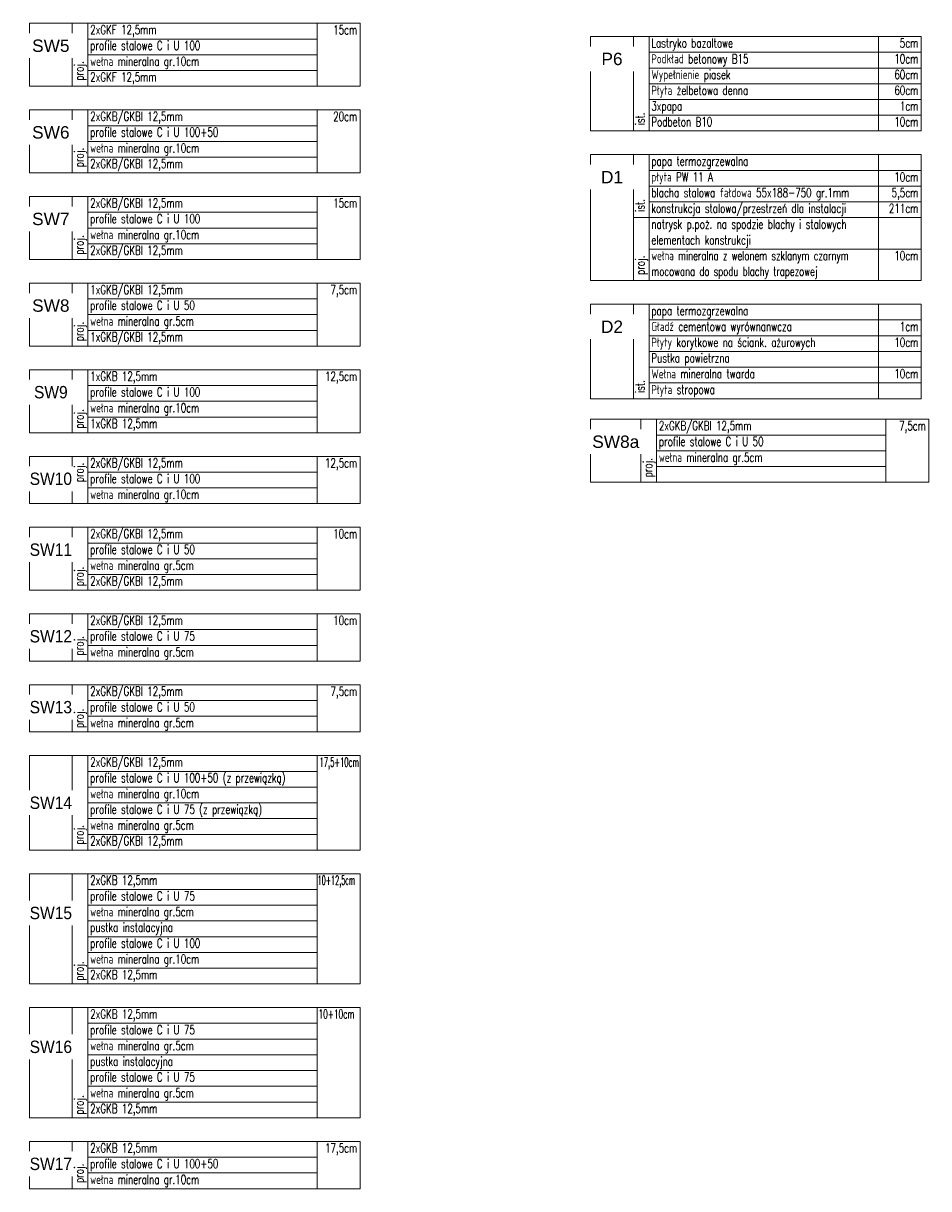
# Model space of a CAD drawing. Header units: centimetres. Extents: x -228435 to 46820, y -89367 to 152985.
# Tile 2 of 252: x -228435 to -188168, y -39273 to 12527. Entities that reach past the tile are written whole.
import ezdxf
from ezdxf.enums import TextEntityAlignment as Align

# ---------------------------------------------------------------- set-up
doc = ezdxf.new("R2010")
doc.units = ezdxf.units.CM
doc.header["$LTSCALE"] = 50
doc.layers.get('0').update_dxf_attribs({"color": 8})
for name, color, linetype in [('ARCH_INFO_OPISY', 8, 'Continuous'), ('D1$0$ARCH_INFO_OPISY', 8, 'Continuous'), ('D2$0$ARCH_INFO_OPISY', 8, 'Continuous'), ('P6$0$ARCH_INFO_OPISY', 8, 'Continuous'), ('przegrody dla rzutów$0$RYSUNKOWE_XREF', 8, 'Continuous'), ('SW10$0$ARCH_INFO_OPISY', 8, 'Continuous'), ('SW11$0$ARCH_INFO_OPISY', 8, 'Continuous'), ('SW12$0$ARCH_INFO_OPISY', 8, 'Continuous'), ('SW13$0$ARCH_INFO_OPISY', 8, 'Continuous'), ('SW14$0$ARCH_INFO_OPISY', 8, 'Continuous'), ('SW15$0$ARCH_INFO_OPISY', 8, 'Continuous'), ('SW16$0$ARCH_INFO_OPISY', 8, 'Continuous'), ('SW17$0$ARCH_INFO_OPISY', 8, 'Continuous'), ('SW5$0$ARCH_INFO_OPISY', 8, 'Continuous'), ('SW6$0$ARCH_INFO_OPISY', 8, 'Continuous'), ('SW7$0$ARCH_INFO_OPISY', 8, 'Continuous'), ('SW8$0$ARCH_INFO_OPISY', 8, 'Continuous'), ('SW9$0$ARCH_INFO_OPISY', 8, 'Continuous')]:
    doc.layers.add(name, color=color, linetype=linetype)
for name, color, linetype, lineweight in [('ARCH_TABELKA', 8, 'Continuous', 5), ('D1$0$ARCH_TABELKA', 8, 'Continuous', 5), ('D2$0$ARCH_TABELKA', 8, 'Continuous', 5), ('P6$0$ARCH_TABELKA', 8, 'Continuous', 5), ('SW10$0$ARCH_TABELKA', 8, 'Continuous', 5), ('SW11$0$ARCH_TABELKA', 8, 'Continuous', 5), ('SW12$0$ARCH_TABELKA', 8, 'Continuous', 5), ('SW13$0$ARCH_TABELKA', 8, 'Continuous', 5), ('SW14$0$ARCH_TABELKA', 8, 'Continuous', 5), ('SW15$0$ARCH_TABELKA', 8, 'Continuous', 5), ('SW16$0$ARCH_TABELKA', 8, 'Continuous', 5), ('SW17$0$ARCH_TABELKA', 8, 'Continuous', 5), ('SW5$0$ARCH_TABELKA', 8, 'Continuous', 5), ('SW6$0$ARCH_TABELKA', 8, 'Continuous', 5), ('SW7$0$ARCH_TABELKA', 8, 'Continuous', 5), ('SW8$0$ARCH_TABELKA', 8, 'Continuous', 5), ('SW9$0$ARCH_TABELKA', 8, 'Continuous', 5)]:
    doc.layers.add(name, color=color, linetype=linetype, lineweight=lineweight)
doc.styles.add('Arial', font='ARIAL.TTF')
doc.styles.add('D1$0$Arial', font='ARIAL.TTF')
doc.styles.add('D1$0$Romans', font='Romans.shx')
doc.styles.add('D2$0$Arial', font='ARIAL.TTF')
doc.styles.add('D2$0$Romans', font='Romans.shx')
doc.styles.add('P6$0$Arial', font='ARIAL.TTF')
doc.styles.add('P6$0$Romans', font='Romans.shx')
doc.styles.add('Romans', font='Romans.shx')
doc.styles.add('SW10$0$Arial', font='ARIAL.TTF')
doc.styles.add('SW10$0$Romans', font='Romans.shx')
doc.styles.add('SW11$0$Arial', font='ARIAL.TTF')
doc.styles.add('SW11$0$Romans', font='Romans.shx')
doc.styles.add('SW12$0$Arial', font='ARIAL.TTF')
doc.styles.add('SW12$0$Romans', font='Romans.shx')
doc.styles.add('SW13$0$Arial', font='ARIAL.TTF')
doc.styles.add('SW13$0$Romans', font='Romans.shx')
doc.styles.add('SW14$0$Arial', font='ARIAL.TTF')
doc.styles.add('SW14$0$Romans', font='Romans.shx')
doc.styles.add('SW15$0$Arial', font='ARIAL.TTF')
doc.styles.add('SW15$0$Romans', font='Romans.shx')
doc.styles.add('SW16$0$Arial', font='ARIAL.TTF')
doc.styles.add('SW16$0$Romans', font='Romans.shx')
doc.styles.add('SW17$0$Arial', font='ARIAL.TTF')
doc.styles.add('SW17$0$Romans', font='Romans.shx')
doc.styles.add('SW5$0$Arial', font='ARIAL.TTF')
doc.styles.add('SW5$0$Romans', font='Romans.shx')
doc.styles.add('SW6$0$Arial', font='ARIAL.TTF')
doc.styles.add('SW6$0$Romans', font='Romans.shx')
doc.styles.add('SW7$0$Arial', font='ARIAL.TTF')
doc.styles.add('SW7$0$Romans', font='Romans.shx')
doc.styles.add('SW8$0$Arial', font='ARIAL.TTF')
doc.styles.add('SW8$0$Romans', font='Romans.shx')
doc.styles.add('SW9$0$Arial', font='ARIAL.TTF')
doc.styles.add('SW9$0$Romans', font='Romans.shx')

# ---------------------------------------------------------------- blocks, each defined once
blk = doc.blocks.new('SW5')
at = {"layer": 'SW5$0$ARCH_TABELKA'}
blk.add_line((-44422, 3093.3), (-44422, 2813.3), dxfattribs=at)
blk.add_lwpolyline([(-45702, 3093.3), (-44232, 3093.3), (-44232, 2813.3), (-45702, 2813.3)], close=True, dxfattribs=at)
for points in [[(-45512, 3093.3), (-45512, 2813.3)], [(-45442, 3093.3), (-45442, 2813.3)], [(-45442, 3023.3), (-44422, 3023.3)], [(-45442, 2953.3), (-44422, 2953.3)], [(-45442, 2883.3), (-44422, 2883.3)]]:
    blk.add_lwpolyline(points, dxfattribs=at)
at = {"layer": 'SW5$0$ARCH_INFO_OPISY', "color": 191, "style": 'SW5$0$Romans', "width": 0.7}
for s, p in [('2xGKF 12,5mm  ', (-45431.9, 3044.4)), ('profile stalowe C i U 100', (-45431.9, 2974.4)), ('wełna mineralna gr.10cm', (-45432, 2904)), ('2xGKF 12,5mm  ', (-45431.9, 2834.4))]:
    blk.add_text(s, height=40.5, dxfattribs=at).set_placement(p)
blk.add_text('15cm', height=40.5, dxfattribs=at).set_placement((-44244.3, 3044), align=Align.RIGHT)
blk.add_text('proj.', height=40.5, rotation=90, dxfattribs=at).set_placement((-45461.8, 2838.5))
at = {"layer": 'SW5$0$ARCH_INFO_OPISY', "color": 191, "insert": (-45607, 2993.3), "char_height": 55, "width": 190, "attachment_point": 5, "style": 'SW5$0$Arial', "bg_fill": 2}
blk.add_mtext('SW5', dxfattribs=at)
blk = doc.blocks.new('SW6')
at = {"layer": 'SW6$0$ARCH_TABELKA'}
blk.add_line((-41322, 4924.5), (-41322, 4644.5), dxfattribs=at)
blk.add_lwpolyline([(-42602, 4924.5), (-41132, 4924.5), (-41132, 4644.5), (-42602, 4644.5)], close=True, dxfattribs=at)
for points in [[(-42412, 4924.5), (-42412, 4644.5)], [(-42342, 4924.5), (-42342, 4644.5)], [(-42342, 4854.5), (-41322, 4854.5)], [(-42342, 4784.5), (-41322, 4784.5)], [(-42342, 4714.5), (-41322, 4714.5)], [(-42342, 4644.5), (-41132, 4644.5)]]:
    blk.add_lwpolyline(points, dxfattribs=at)
at = {"layer": 'SW6$0$ARCH_INFO_OPISY', "color": 191, "style": 'SW6$0$Romans', "width": 0.7}
for s, p in [('2xGKB/GKBI 12,5mm  ', (-42331.9, 4875.6)), ('profile stalowe C i U 100+50', (-42331.9, 4805.6)), ('wełna mineralna gr.10cm', (-42332, 4735.2)), ('2xGKB/GKBI 12,5mm  ', (-42331.9, 4665.6))]:
    blk.add_text(s, height=40.5, dxfattribs=at).set_placement(p)
blk.add_text('20cm', height=40.5, dxfattribs=at).set_placement((-41144.3, 4875.2), align=Align.RIGHT)
blk.add_text('proj.', height=40.5, rotation=90, dxfattribs=at).set_placement((-42361.8, 4669.7))
at = {"layer": 'SW6$0$ARCH_INFO_OPISY', "color": 191, "insert": (-42507, 4824.5), "char_height": 55, "width": 190, "attachment_point": 5, "style": 'SW6$0$Arial', "bg_fill": 2}
blk.add_mtext('SW6', dxfattribs=at)
blk = doc.blocks.new('D1')
at = {"layer": 'D1$0$ARCH_TABELKA'}
blk.add_line((-36672, 4923.9), (-36672, 4363.9), dxfattribs=at)
blk.add_lwpolyline([(-37952, 4923.9), (-36482, 4923.9), (-36482, 4363.9), (-37952, 4363.9)], close=True, dxfattribs=at)
for points in [[(-37762, 4923.9), (-37762, 4363.9)], [(-37692, 4923.9), (-37692, 4363.9)], [(-37692, 4853.9), (-36482, 4853.9)], [(-37692, 4783.9), (-36482, 4783.9)], [(-37692, 4713.9), (-36482, 4713.9)], [(-37762, 4643.9), (-36482, 4643.9)], [(-37692, 4503.9), (-36482, 4503.9)]]:
    blk.add_lwpolyline(points, dxfattribs=at)
at = {"layer": 'D1$0$ARCH_INFO_OPISY', "color": 191, "style": 'D1$0$Romans'}
for s, width, p in [('papa termozgrzewalna', 0.7, (-37682, 4874.6)), ('płyta PW 11 A', 0.7, (-37682, 4804.6)), ('blacha stalowa fałdowa 55x188-750 gr.1mm', 0.7, (-37682, 4734.6)), ('konstrukcja stalowa/przestrzeń dla instalacji', 0.7, (-37682, 4664.6)), ('natrysk p.poż. na spodzie blachy i stalowych', 0.7, (-37682, 4594.6)), ('elementach konstrukcji', 0.7, (-37682, 4524.6)), ('wełna mineralna z welonem szklanym czarnym', 0.68, (-37682, 4454.6)), ('mocowana do spodu blachy trapezowej', 0.68, (-37682, 4384.6))]:
    blk.add_text(s, height=40.5, dxfattribs=dict(at, width=width)).set_placement(p)
at = {"layer": 'D1$0$ARCH_INFO_OPISY', "color": 191, "style": 'D1$0$Romans', "width": 0.7}
for s, p in [('10cm', (-36494.3, 4804.6)), ('5,5cm', (-36494.3, 4734.6)), ('211cm', (-36494.3, 4664.6)), ('10cm', (-36494.3, 4454.6))]:
    blk.add_text(s, height=40.5, dxfattribs=at).set_placement(p, align=Align.RIGHT)
for s, p in [('ist.', (-37711.8, 4669.1)), ('proj.', (-37711.8, 4389.1))]:
    blk.add_text(s, height=40.5, rotation=90, dxfattribs=at).set_placement(p)
at = {"layer": 'D1$0$ARCH_INFO_OPISY', "color": 191, "insert": (-37857, 4823.9), "char_height": 55, "width": 190, "attachment_point": 5, "style": 'D1$0$Arial', "bg_fill": 2}
blk.add_mtext('D1', dxfattribs=at)
blk = doc.blocks.new('D2')
at = {"layer": 'D2$0$ARCH_TABELKA'}
blk.add_line((-36672, 4258.9), (-36672, 3838.9), dxfattribs=at)
blk.add_lwpolyline([(-37952, 4258.9), (-36482, 4258.9), (-36482, 3838.9), (-37952, 3838.9)], close=True, dxfattribs=at)
for points in [[(-37762, 4258.9), (-37762, 3838.9)], [(-37692, 4258.9), (-37692, 3838.9)], [(-37692, 4188.9), (-36482, 4188.9)], [(-37692, 4118.9), (-36482, 4118.9)], [(-37692, 4048.9), (-36482, 4048.9)], [(-37692, 3978.9), (-36482, 3978.9)], [(-37692, 3908.9), (-36482, 3908.9)], [(-37692, 3838.9), (-36482, 3838.9)], [(-37692, 3838.9), (-36482, 3838.9)]]:
    blk.add_lwpolyline(points, dxfattribs=at)
at = {"layer": 'D2$0$ARCH_INFO_OPISY', "color": 191, "style": 'D2$0$Romans', "width": 0.7}
for s, p in [('papa termozgrzewalna', (-37682, 4209.6)), ('Gładź cementowa wyrównanwcza', (-37682, 4139.6)), ('Płyty korytkowe na ściank. ażurowych', (-37682, 4069.6)), ('Pustka powietrzna', (-37682, 3999.6)), ('Wełna mineralna twarda', (-37682, 3929.6)), ('Płyta stropowa', (-37682, 3859.6))]:
    blk.add_text(s, height=40.5, dxfattribs=at).set_placement(p)
for s, p in [('1cm', (-36494.3, 4139.6)), ('10cm', (-36494.3, 4069.6)), ('10cm', (-36494.3, 3929.6))]:
    blk.add_text(s, height=40.5, dxfattribs=at).set_placement(p, align=Align.RIGHT)
blk.add_text('ist.', height=40.5, rotation=90, dxfattribs=at).set_placement((-37711.8, 3864.1))
at = {"layer": 'D2$0$ARCH_INFO_OPISY', "color": 191, "insert": (-37857, 4158.9), "char_height": 55, "width": 190, "attachment_point": 5, "style": 'D2$0$Arial', "bg_fill": 2}
blk.add_mtext('D2', dxfattribs=at)
blk = doc.blocks.new('P6')
at = {"layer": 'P6$0$ARCH_TABELKA'}
blk.add_line((-36672, 4923.9), (-36672, 4503.9), dxfattribs=at)
blk.add_lwpolyline([(-37952, 4923.9), (-36482, 4923.9), (-36482, 4503.9), (-37952, 4503.9)], close=True, dxfattribs=at)
for points in [[(-37762, 4923.9), (-37762, 4503.9)], [(-37692, 4923.9), (-37692, 4503.9)], [(-37692, 4853.9), (-36482, 4853.9)], [(-37692, 4783.9), (-36482, 4783.9)], [(-37692, 4713.9), (-36482, 4713.9)], [(-37692, 4643.9), (-36482, 4643.9)], [(-37692, 4573.9), (-36482, 4573.9)], [(-37692, 4503.9), (-36482, 4503.9)], [(-37692, 4503.9), (-36482, 4503.9)]]:
    blk.add_lwpolyline(points, dxfattribs=at)
at = {"layer": 'P6$0$ARCH_INFO_OPISY', "color": 191, "style": 'P6$0$Romans', "width": 0.7}
for s, p in [('Lastryko bazaltowe', (-37682, 4874.6)), ('Podkład betonowy B15', (-37682, 4804.6)), ('Wypełnienie piasek', (-37682, 4734.6)), ('Płyta żelbetowa denna', (-37682, 4664.6)), ('3xpapa', (-37682, 4594.6)), ('Podbeton B10', (-37682, 4524.6))]:
    blk.add_text(s, height=40.5, dxfattribs=at).set_placement(p)
for s, p in [('5cm', (-36494.3, 4874.6)), ('10cm', (-36494.3, 4804.6)), ('60cm', (-36494.3, 4734.6)), ('60cm', (-36494.3, 4664.6)), ('1cm', (-36494.3, 4594.6)), ('10cm', (-36494.3, 4524.6))]:
    blk.add_text(s, height=40.5, dxfattribs=at).set_placement(p, align=Align.RIGHT)
blk.add_text('ist.', height=40.5, rotation=90, dxfattribs=at).set_placement((-37711.8, 4529.1))
at = {"layer": 'P6$0$ARCH_INFO_OPISY', "color": 191, "insert": (-37857, 4823.9), "char_height": 55, "width": 190, "attachment_point": 5, "style": 'P6$0$Arial', "bg_fill": 2}
blk.add_mtext('P6', dxfattribs=at)
blk = doc.blocks.new('SW7')
at = {"layer": 'SW7$0$ARCH_TABELKA'}
blk.add_line((-41322, 4539.5), (-41322, 4259.5), dxfattribs=at)
blk.add_lwpolyline([(-42602, 4539.5), (-41132, 4539.5), (-41132, 4259.5), (-42602, 4259.5)], close=True, dxfattribs=at)
for points in [[(-42412, 4539.5), (-42412, 4259.5)], [(-42342, 4539.5), (-42342, 4259.5)], [(-42342, 4469.5), (-41322, 4469.5)], [(-42342, 4399.5), (-41322, 4399.5)], [(-42342, 4329.5), (-41322, 4329.5)], [(-42342, 4259.5), (-41322, 4259.5)]]:
    blk.add_lwpolyline(points, dxfattribs=at)
at = {"layer": 'SW7$0$ARCH_INFO_OPISY', "color": 191, "style": 'SW7$0$Romans', "width": 0.7}
for s, p in [('2xGKB/GKBI 12,5mm  ', (-42331.9, 4490.6)), ('profile stalowe C i U 100', (-42331.9, 4420.6)), ('wełna mineralna gr.10cm', (-42332, 4350.2)), ('2xGKB/GKBI 12,5mm  ', (-42331.9, 4280.6))]:
    blk.add_text(s, height=40.5, dxfattribs=at).set_placement(p)
blk.add_text('15cm', height=40.5, dxfattribs=at).set_placement((-41144.3, 4490.2), align=Align.RIGHT)
blk.add_text('proj.', height=40.5, rotation=90, dxfattribs=at).set_placement((-42361.8, 4281.2))
at = {"layer": 'SW7$0$ARCH_INFO_OPISY', "color": 191, "insert": (-42507, 4439.5), "char_height": 55, "width": 190, "attachment_point": 5, "style": 'SW7$0$Arial', "bg_fill": 2}
blk.add_mtext('SW7', dxfattribs=at)
blk = doc.blocks.new('SW8')
at = {"layer": 'SW8$0$ARCH_TABELKA'}
blk.add_line((-41322, 4539.5), (-41322, 4259.5), dxfattribs=at)
blk.add_lwpolyline([(-42602, 4539.5), (-41132, 4539.5), (-41132, 4259.5), (-42602, 4259.5)], close=True, dxfattribs=at)
for points in [[(-42412, 4539.5), (-42412, 4259.5)], [(-42342, 4539.5), (-42342, 4259.5)], [(-42342, 4469.5), (-41322, 4469.5)], [(-42342, 4399.5), (-41322, 4399.5)], [(-42342, 4329.5), (-41322, 4329.5)], [(-42342, 4259.5), (-41322, 4259.5)]]:
    blk.add_lwpolyline(points, dxfattribs=at)
at = {"layer": 'SW8$0$ARCH_INFO_OPISY', "color": 191, "style": 'SW8$0$Romans', "width": 0.7}
for s, p in [('1xGKB/GKBI 12,5mm  ', (-42331.9, 4490.6)), ('profile stalowe C i U 50', (-42331.9, 4420.6)), ('wełna mineralna gr.5cm', (-42332, 4350.2)), ('1xGKB/GKBI 12,5mm  ', (-42331.9, 4280.6))]:
    blk.add_text(s, height=40.5, dxfattribs=at).set_placement(p)
blk.add_text('7,5cm', height=40.5, dxfattribs=at).set_placement((-41144.3, 4490.2), align=Align.RIGHT)
blk.add_text('proj.', height=40.5, rotation=90, dxfattribs=at).set_placement((-42361.8, 4281.2))
at = {"layer": 'SW8$0$ARCH_INFO_OPISY', "color": 191, "insert": (-42507, 4439.5), "char_height": 55, "width": 190, "attachment_point": 5, "style": 'SW8$0$Arial', "bg_fill": 2}
blk.add_mtext('SW8', dxfattribs=at)
blk = doc.blocks.new('SW9')
at = {"layer": 'SW9$0$ARCH_TABELKA'}
blk.add_line((-41322, 3909.5), (-41322, 3629.5), dxfattribs=at)
blk.add_lwpolyline([(-42602, 3909.5), (-41132, 3909.5), (-41132, 3629.5), (-42602, 3629.5)], close=True, dxfattribs=at)
for points in [[(-42412, 3909.5), (-42412, 3629.5)], [(-42342, 3909.5), (-42342, 3629.5)], [(-42342, 3839.5), (-41322, 3839.5)], [(-42342, 3769.5), (-41322, 3769.5)], [(-42342, 3699.5), (-41322, 3699.5)]]:
    blk.add_lwpolyline(points, dxfattribs=at)
at = {"layer": 'SW9$0$ARCH_INFO_OPISY', "style": 'SW9$0$Romans', "width": 0.7}
for s, p in [('1xGKB 12,5mm  ', (-42331.9, 3860.6)), ('profile stalowe C i U 100', (-42331.9, 3790.6)), ('wełna mineralna gr.10cm', (-42332, 3720.2)), ('1xGKB 12,5mm  ', (-42331.9, 3650.6))]:
    blk.add_text(s, height=40.5, dxfattribs=at).set_placement(p)
blk.add_text('12,5cm', height=40.5, dxfattribs=at).set_placement((-41144.3, 3860.2), align=Align.RIGHT)
at = {"layer": 'SW9$0$ARCH_INFO_OPISY', "insert": (-42507, 3809.5), "char_height": 55, "width": 190, "attachment_point": 5, "style": 'SW9$0$Arial', "bg_fill": 2}
blk.add_mtext('{\\W0.9;SW9}', dxfattribs=at)
at = {"layer": 'SW9$0$ARCH_INFO_OPISY', "style": 'SW9$0$Romans', "width": 0.7}
blk.add_text('proj.', height=40.5, rotation=90, dxfattribs=at).set_placement((-42361.8, 3647.9))
blk = doc.blocks.new('SW10')
at = {"layer": 'SW10$0$ARCH_TABELKA'}
blk.add_line((-41322, 3594.5), (-41322, 3384.5), dxfattribs=at)
blk.add_lwpolyline([(-42602, 3594.5), (-41132, 3594.5), (-41132, 3384.5), (-42602, 3384.5)], close=True, dxfattribs=at)
for points in [[(-42412, 3594.5), (-42412, 3384.5)], [(-42342, 3594.5), (-42342, 3384.5)], [(-42342, 3524.5), (-41322, 3524.5)], [(-42342, 3454.5), (-41322, 3454.5)], [(-42342, 3384.5), (-41132, 3384.5)]]:
    blk.add_lwpolyline(points, dxfattribs=at)
at = {"layer": 'SW10$0$ARCH_INFO_OPISY', "color": 191, "style": 'SW10$0$Romans', "width": 0.7}
for s, p in [('2xGKB/GKBI 12,5mm  ', (-42331.9, 3545.6)), ('profile stalowe C i U 100', (-42331.9, 3475.6)), ('wełna mineralna gr.10cm', (-42332, 3405.2))]:
    blk.add_text(s, height=40.5, dxfattribs=at).set_placement(p)
blk.add_text('12,5cm', height=40.5, dxfattribs=at).set_placement((-41144.3, 3545.2), align=Align.RIGHT)
at = {"layer": 'SW10$0$ARCH_INFO_OPISY', "color": 191, "insert": (-42507, 3494.5), "char_height": 55, "width": 190, "attachment_point": 5, "style": 'SW10$0$Arial', "bg_fill": 2}
blk.add_mtext('{\\W0.9;SW10}', dxfattribs=at)
at = {"layer": 'SW10$0$ARCH_INFO_OPISY', "color": 191, "style": 'SW10$0$Romans', "width": 0.7}
blk.add_text('proj.', height=40.5, rotation=90, dxfattribs=at).set_placement((-42361.8, 3479.7))
blk = doc.blocks.new('SW11')
at = {"layer": 'SW11$0$ARCH_TABELKA'}
blk.add_line((-41322, 3279.5), (-41322, 2999.5), dxfattribs=at)
blk.add_lwpolyline([(-42602, 3279.5), (-41132, 3279.5), (-41132, 2999.5), (-42602, 2999.5)], close=True, dxfattribs=at)
for points in [[(-42412, 3279.5), (-42412, 2999.5)], [(-42342, 3279.5), (-42342, 2999.5)], [(-42342, 3209.5), (-41322, 3209.5)], [(-42342, 3139.5), (-41322, 3139.5)], [(-42342, 3069.5), (-41322, 3069.5)], [(-42342, 2999.5), (-41322, 2999.5)]]:
    blk.add_lwpolyline(points, dxfattribs=at)
at = {"layer": 'SW11$0$ARCH_INFO_OPISY', "color": 191, "style": 'SW11$0$Romans', "width": 0.7}
for s, p in [('2xGKB/GKBI 12,5mm  ', (-42331.9, 3230.6)), ('profile stalowe C i U 50', (-42331.9, 3160.6)), ('wełna mineralna gr.5cm', (-42332, 3090.2)), ('2xGKB/GKBI 12,5mm  ', (-42331.9, 3020.6))]:
    blk.add_text(s, height=40.5, dxfattribs=at).set_placement(p)
blk.add_text('10cm', height=40.5, dxfattribs=at).set_placement((-41144.3, 3230.2), align=Align.RIGHT)
at = {"layer": 'SW11$0$ARCH_INFO_OPISY', "color": 191, "insert": (-42507, 3179.5), "char_height": 55, "width": 190, "attachment_point": 5, "style": 'SW11$0$Arial', "bg_fill": 2}
blk.add_mtext('{\\W0.9;SW11}', dxfattribs=at)
at = {"layer": 'SW11$0$ARCH_INFO_OPISY', "color": 191, "style": 'SW11$0$Romans', "width": 0.7}
blk.add_text('proj.', height=40.5, rotation=90, dxfattribs=at).set_placement((-42361.8, 3017.8))
blk = doc.blocks.new('SW12')
at = {"layer": 'SW12$0$ARCH_TABELKA'}
blk.add_line((-41322, 3279.5), (-41322, 3069.5), dxfattribs=at)
blk.add_lwpolyline([(-42602, 3279.5), (-41132, 3279.5), (-41132, 3069.5), (-42602, 3069.5)], close=True, dxfattribs=at)
for points in [[(-42412, 3279.5), (-42412, 3069.5)], [(-42342, 3279.5), (-42342, 3069.5)], [(-42342, 3209.5), (-41322, 3209.5)], [(-42342, 3139.5), (-41322, 3139.5)], [(-42602, 3069.5), (-41132, 3069.5)]]:
    blk.add_lwpolyline(points, dxfattribs=at)
at = {"layer": 'SW12$0$ARCH_INFO_OPISY', "color": 191, "style": 'SW12$0$Romans', "width": 0.7}
for s, p in [('2xGKB/GKBI 12,5mm  ', (-42331.9, 3230.6)), ('profile stalowe C i U 75', (-42331.9, 3160.6)), ('wełna mineralna gr.5cm', (-42332, 3090.2))]:
    blk.add_text(s, height=40.5, dxfattribs=at).set_placement(p)
blk.add_text('10cm', height=40.5, dxfattribs=at).set_placement((-41144.3, 3230.2), align=Align.RIGHT)
at = {"layer": 'SW12$0$ARCH_INFO_OPISY', "color": 191, "insert": (-42507, 3179.5), "char_height": 55, "width": 190, "attachment_point": 5, "style": 'SW12$0$Arial', "bg_fill": 2}
blk.add_mtext('{\\W0.9;SW12}', dxfattribs=at)
at = {"layer": 'SW12$0$ARCH_INFO_OPISY', "color": 191, "style": 'SW12$0$Romans', "width": 0.7}
blk.add_text('proj.', height=40.5, rotation=90, dxfattribs=at).set_placement((-42361.8, 3094.7))
blk = doc.blocks.new('SW13')
at = {"layer": 'SW13$0$ARCH_TABELKA'}
blk.add_line((-41322, 3559.5), (-41322, 3349.5), dxfattribs=at)
blk.add_lwpolyline([(-42602, 3559.5), (-41132, 3559.5), (-41132, 3349.5), (-42602, 3349.5)], close=True, dxfattribs=at)
for points in [[(-42412, 3559.5), (-42412, 3349.5)], [(-42342, 3559.5), (-42342, 3349.5)], [(-42342, 3489.5), (-41322, 3489.5)], [(-42342, 3419.5), (-41322, 3419.5)]]:
    blk.add_lwpolyline(points, dxfattribs=at)
at = {"layer": 'SW13$0$ARCH_INFO_OPISY', "color": 191, "style": 'SW13$0$Romans', "width": 0.7}
for s, p in [('2xGKB/GKBI 12,5mm  ', (-42331.9, 3510.6)), ('profile stalowe C i U 50', (-42331.9, 3440.6)), ('wełna mineralna gr.5cm', (-42332, 3370.2))]:
    blk.add_text(s, height=40.5, dxfattribs=at).set_placement(p)
blk.add_text('7,5cm', height=40.5, dxfattribs=at).set_placement((-41144.3, 3510.2), align=Align.RIGHT)
at = {"layer": 'SW13$0$ARCH_INFO_OPISY', "color": 191, "insert": (-42507, 3459.5), "char_height": 55, "width": 190, "attachment_point": 5, "style": 'SW13$0$Arial', "bg_fill": 2}
blk.add_mtext('{\\W0.9;SW13}', dxfattribs=at)
at = {"layer": 'SW13$0$ARCH_INFO_OPISY', "color": 191, "style": 'SW13$0$Romans', "width": 0.7}
blk.add_text('proj.', height=40.5, rotation=90, dxfattribs=at).set_placement((-42361.8, 3366.8))
blk = doc.blocks.new('SW14')
at = {"layer": 'SW14$0$ARCH_TABELKA'}
for q in [(-41322, 2824.5), (-41322, 2544.5)]:
    blk.add_line((-41322, 2964.5), q, dxfattribs=at)
blk.add_lwpolyline([(-42602, 2964.5), (-41132, 2964.5), (-41132, 2544.5), (-42602, 2544.5)], close=True, dxfattribs=at)
for points in [[(-42412, 2964.5), (-42412, 2544.5)], [(-42342, 2964.5), (-42342, 2824.5)], [(-42342, 2964.5), (-42342, 2544.5)], [(-42342, 2894.5), (-41322, 2894.5)], [(-42342, 2824.5), (-41322, 2824.5)], [(-42342, 2754.5), (-41322, 2754.5)], [(-42342, 2684.5), (-41322, 2684.5)], [(-42342, 2614.5), (-41322, 2614.5)], [(-42342, 2544.5), (-41322, 2544.5)]]:
    blk.add_lwpolyline(points, dxfattribs=at)
at = {"layer": 'SW14$0$ARCH_INFO_OPISY', "color": 191, "style": 'SW14$0$Romans', "width": 0.7}
for s, p in [('2xGKB/GKBI 12,5mm  ', (-42331.9, 2915.6)), ('profile stalowe C i U 100+50 (z przewiązką)', (-42331.9, 2845.6)), ('wełna mineralna gr.10cm', (-42332, 2775.2)), ('profile stalowe C i U 75 (z przewiązką)', (-42331.9, 2705.6)), ('wełna mineralna gr.5cm', (-42332, 2635.2)), ('2xGKB/GKBI 12,5mm  ', (-42331.9, 2565.6))]:
    blk.add_text(s, height=40.5, dxfattribs=at).set_placement(p)
at = {"layer": 'SW14$0$ARCH_INFO_OPISY', "color": 191, "style": 'SW14$0$Romans', "width": 0.55}
blk.add_text('17,5+10cm', height=40.5, dxfattribs=at).set_placement((-41136.8, 2915.2), align=Align.RIGHT)
at = {"layer": 'SW14$0$ARCH_INFO_OPISY', "color": 191, "style": 'SW14$0$Romans', "width": 0.7}
blk.add_text('proj.', height=40.5, rotation=90, dxfattribs=at).set_placement((-42361.8, 2569.2))
at = {"layer": 'SW14$0$ARCH_INFO_OPISY', "color": 191, "insert": (-42507, 2754.5), "char_height": 55, "width": 190, "attachment_point": 5, "style": 'SW14$0$Arial', "bg_fill": 2}
blk.add_mtext('{\\W0.9;SW14}', dxfattribs=at)
blk = doc.blocks.new('SW15')
at = {"layer": 'SW15$0$ARCH_TABELKA'}
blk.add_line((-44422, 4633.3), (-44422, 4143.3), dxfattribs=at)
for points in [[(-44232, 4143.3), (-45702, 4143.3), (-45702, 4633.3), (-44232, 4633.3), (-44232, 4143.3)], [(-45512, 4633.3), (-45512, 4143.3)], [(-45442, 4633.3), (-45442, 4143.3)], [(-45442, 4563.3), (-44422, 4563.3)], [(-45442, 4493.3), (-44422, 4493.3)], [(-45442, 4423.3), (-44422, 4423.3)], [(-45442, 4353.3), (-44422, 4353.3)], [(-45442, 4283.3), (-44422, 4283.3)], [(-45442, 4213.3), (-44422, 4213.3)], [(-45442, 4143.3), (-44422, 4143.3)]]:
    blk.add_lwpolyline(points, dxfattribs=at)
at = {"layer": 'SW15$0$ARCH_INFO_OPISY', "color": 191, "style": 'SW15$0$Romans'}
for s, width, p in [('2xGKB 12,5mm  ', 0.7, (-45431.9, 4584.4)), ('10+12,5cm', 0.52, (-44420.2, 4584.4)), ('profile stalowe C i U 75 ', 0.7, (-45431.9, 4514.4)), ('wełna mineralna gr.5cm', 0.7, (-45432, 4444)), ('pustka instalacyjna', 0.7, (-45431.9, 4374.4)), ('profile stalowe C i U 100 ', 0.7, (-45431.9, 4304.4)), ('wełna mineralna gr.10cm', 0.7, (-45432, 4234)), ('2xGKB 12,5mm  ', 0.7, (-45431.9, 4164.4))]:
    blk.add_text(s, height=40.5, dxfattribs=dict(at, width=width)).set_placement(p)
at = {"layer": 'SW15$0$ARCH_INFO_OPISY', "color": 191, "style": 'SW15$0$Romans', "width": 0.7}
blk.add_text('proj.', height=40.5, rotation=90, dxfattribs=at).set_placement((-45461.8, 4157.6))
at = {"layer": 'SW15$0$ARCH_INFO_OPISY', "color": 191, "insert": (-45607, 4458.4), "char_height": 55, "width": 190, "attachment_point": 5, "style": 'SW15$0$Arial', "bg_fill": 2}
blk.add_mtext('{\\W0.9;SW15}', dxfattribs=at)
blk = doc.blocks.new('SW16')
at = {"layer": 'SW16$0$ARCH_TABELKA'}
blk.add_line((-44422, 4633.3), (-44422, 4143.3), dxfattribs=at)
for points in [[(-44232, 4143.3), (-45702, 4143.3), (-45702, 4633.3), (-44232, 4633.3), (-44232, 4143.3)], [(-45512, 4633.3), (-45512, 4143.3)], [(-45442, 4633.3), (-45442, 4143.3)], [(-45442, 4563.3), (-44422, 4563.3)], [(-45442, 4493.3), (-44422, 4493.3)], [(-45442, 4423.3), (-44422, 4423.3)], [(-45442, 4353.3), (-44422, 4353.3)], [(-45442, 4283.3), (-44422, 4283.3)], [(-45442, 4213.3), (-44422, 4213.3)], [(-45442, 4143.3), (-44422, 4143.3)]]:
    blk.add_lwpolyline(points, dxfattribs=at)
at = {"layer": 'SW16$0$ARCH_INFO_OPISY', "color": 191, "style": 'SW16$0$Romans'}
for s, width, p in [('2xGKB 12,5mm  ', 0.7, (-45431.9, 4584.4)), ('10+10cm', 0.6, (-44416.9, 4584.4)), ('profile stalowe C i U 75 ', 0.7, (-45431.9, 4514.4)), ('wełna mineralna gr.5cm', 0.7, (-45432, 4444)), ('pustka instalacyjna', 0.7, (-45431.9, 4374.4)), ('profile stalowe C i U 75 ', 0.7, (-45431.9, 4304.4)), ('wełna mineralna gr.5cm', 0.7, (-45432, 4234)), ('2xGKB 12,5mm  ', 0.7, (-45431.9, 4164.4))]:
    blk.add_text(s, height=40.5, dxfattribs=dict(at, width=width)).set_placement(p)
at = {"layer": 'SW16$0$ARCH_INFO_OPISY', "color": 191, "style": 'SW16$0$Romans', "width": 0.7}
blk.add_text('proj.', height=40.5, rotation=90, dxfattribs=at).set_placement((-45461.8, 4157.6))
at = {"layer": 'SW16$0$ARCH_INFO_OPISY', "color": 191, "insert": (-45607, 4458.4), "char_height": 55, "width": 190, "attachment_point": 5, "style": 'SW16$0$Arial', "bg_fill": 2}
blk.add_mtext('{\\W0.9;SW16}', dxfattribs=at)
blk = doc.blocks.new('SW17')
at = {"layer": 'SW17$0$ARCH_TABELKA'}
blk.add_line((-41322, 4224.5), (-41322, 4014.5), dxfattribs=at)
blk.add_lwpolyline([(-42602, 4224.5), (-41132, 4224.5), (-41132, 4014.5), (-42602, 4014.5)], close=True, dxfattribs=at)
for points in [[(-42412, 4224.5), (-42412, 4014.5)], [(-42342, 4224.5), (-42342, 4014.5)], [(-42342, 4154.5), (-41322, 4154.5)], [(-42342, 4084.5), (-41322, 4084.5)], [(-42602, 4014.5), (-41132, 4014.5)]]:
    blk.add_lwpolyline(points, dxfattribs=at)
at = {"layer": 'SW17$0$ARCH_INFO_OPISY', "color": 191, "style": 'SW17$0$Romans', "width": 0.7}
for s, p in [('2xGKB 12,5mm  ', (-42331.9, 4175.6)), ('profile stalowe C i U 100+50', (-42331.9, 4105.6)), ('wełna mineralna gr.10cm', (-42332, 4035.2))]:
    blk.add_text(s, height=40.5, dxfattribs=at).set_placement(p)
blk.add_text('17,5cm', height=40.5, dxfattribs=at).set_placement((-41144.3, 4175.2), align=Align.RIGHT)
at = {"layer": 'SW17$0$ARCH_INFO_OPISY', "color": 191, "insert": (-42507, 4124.5), "char_height": 55, "width": 190, "attachment_point": 5, "style": 'SW17$0$Arial', "bg_fill": 2}
blk.add_mtext('{\\W0.9;SW17}', dxfattribs=at)
at = {"layer": 'SW17$0$ARCH_INFO_OPISY', "color": 191, "style": 'SW17$0$Romans', "width": 0.7}
blk.add_text('proj.', height=40.5, rotation=90, dxfattribs=at).set_placement((-42361.8, 4039.7))
blk = doc.blocks.new('przegrody dla rzutów')
at = {"layer": 'przegrody dla rzutów$0$RYSUNKOWE_XREF'}
for name, p in [('SW5', (35000, 2659.4)), ('P6', (29745.7, 770.1)), ('SW6', (31900, 443.2)), ('D1', (29745.7, 245.1)), ('SW7', (31900, 443.2)), ('SW8', (31900, 58.2)), ('D2', (29745.7, 245.1)), ('SW9', (31900, 303.2)), ('SW10', (31900, 233.2)), ('SW11', (31900, 233.2)), ('SW12', (31900, -151.8)), ('SW13', (31900, -746.8)), ('SW14', (31900, -466.8)), ('SW15', (35000, -2660.6)), ('SW16', (35000, -3255.6)), ('SW17', (31900, -3441.8))]:
    blk.add_blockref(name, p, dxfattribs=at)

msp = doc.modelspace()

# ---------------------------------------------------------------- block references
at = {"xscale": 10, "yscale": 10, "zscale": 10}
msp.add_blockref('przegrody dla rzutów', (-121140, -45000), dxfattribs=at)

# ---------------------------------------------------------------- next in the draw order: linework, layer by layer
at = {"layer": 'ARCH_TABELKA'}
msp.add_line((-190067.56, -5074.586), (-190067.56, -7874.586), dxfattribs=at)
msp.add_lwpolyline([(-203202.337, -5074.586), (-188167.56, -5074.586), (-188167.56, -7874.586), (-203202.337, -7874.586)], close=True, dxfattribs=at)
for points in [[(-200967.56, -5074.586), (-200967.56, -7874.586)], [(-200267.56, -5074.586), (-200267.56, -7874.586)], [(-200267.56, -5774.586), (-190067.56, -5774.586)], [(-200267.56, -6474.586), (-190067.56, -6474.586)], [(-200267.56, -7174.586), (-190067.56, -7174.586)], [(-200267.56, -7874.586), (-190067.56, -7874.586)]]:
    msp.add_lwpolyline(points, dxfattribs=at)

# ---------------------------------------------------------------- next in the draw order: texts
at = {"layer": 'ARCH_INFO_OPISY', "style": 'Romans', "width": 0.7}
for s, p in [('2xGKB/GKBI 12,5mm  ', (-200166.716, -5563.399)), ('profile stalowe C i U 50', (-200166.716, -6263.399)), ('wełna mineralna gr.5cm', (-200167.56, -6967.564))]:
    msp.add_text(s, height=405, dxfattribs=at).set_placement(p)
msp.add_text('7,5cm', height=405, dxfattribs=at).set_placement((-188290.805, -5567.564), align=Align.RIGHT)
msp.add_text('proj.', height=405, rotation=90, dxfattribs=at).set_placement((-200466.375, -7657.477))

# ---------------------------------------------------------------- next in the draw order: texts
at = {"layer": 'ARCH_INFO_OPISY', "insert": (-202084.949, -6074.586), "char_height": 550, "width": 2234.77701, "attachment_point": 5, "style": 'Arial', "bg_fill": 2}
msp.add_mtext('SW8a', dxfattribs=at)

doc.saveas('drawing.dxf')
